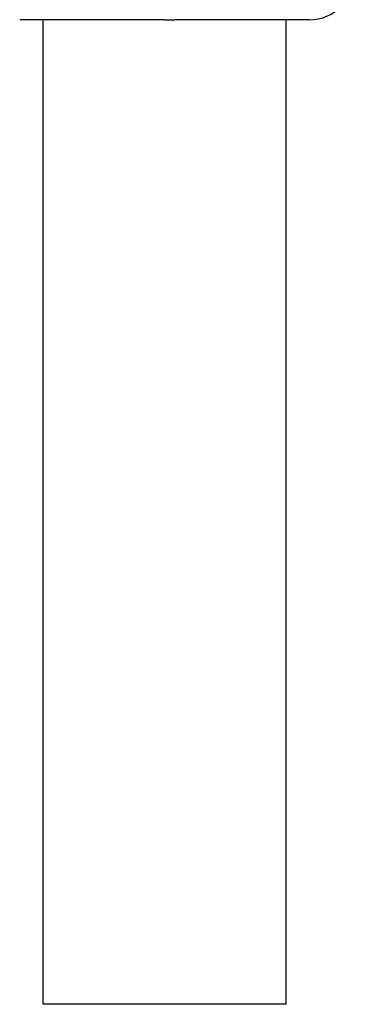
# Model space of a CAD drawing. Header units: millimetres. Extents: x 0 to 420, y 0 to 297.
# Tile 3 of 37: x 88.57 to 96.04, y 34.48 to 56.48. Entities that reach past the tile are written whole.
import ezdxf

# ---------------------------------------------------------------- set-up
doc = ezdxf.new("R2010")
doc.units = ezdxf.units.MM
doc.header["$LTSCALE"] = 23.1
doc.layers.add('00_COMPONENTS', color=7, linetype='CONTINUOUS')

msp = doc.modelspace()

# ---------------------------------------------------------------- linework, layer by layer
at = {"layer": '00_COMPONENTS', "color": 4}
for p, q in [((91.808, 56.482), (88.573, 56.482)), ((95.042, 56.482), (92.032, 56.482))]:
    msp.add_line(p, q, dxfattribs=at)
at = {"layer": '00_COMPONENTS', "color": 7}
for p, q in [((89.091, 56.482), (89.091, 34.482)), ((91.808, 56.482), (92.032, 56.482)), ((94.524, 34.482), (94.524, 56.482)), ((94.524, 34.482), (89.091, 34.482))]:
    msp.add_line(p, q, dxfattribs=at)
msp.add_arc((95.043, 57.482), 1, 270, 358.9093, dxfattribs=at)

doc.saveas('drawing.dxf')
